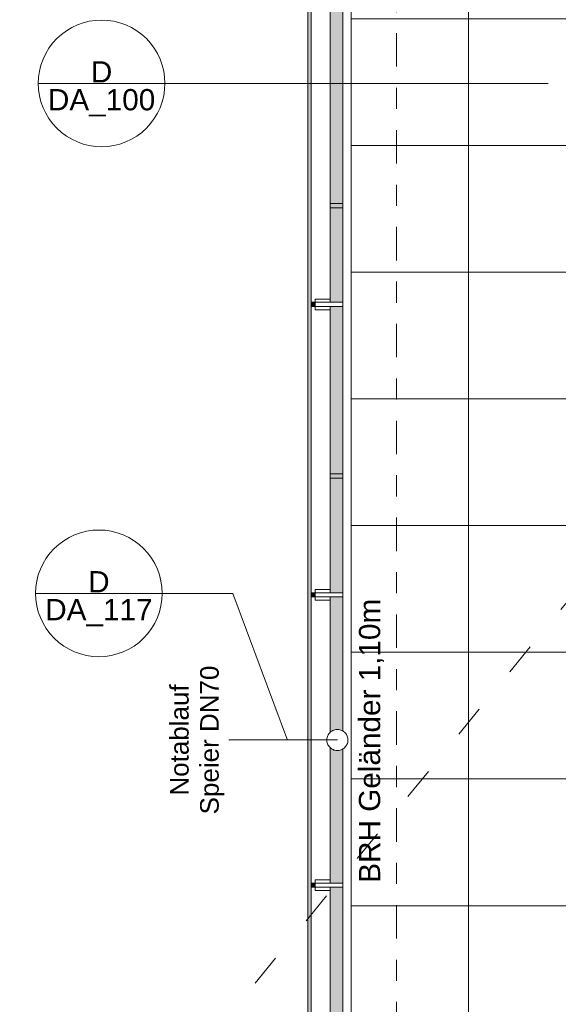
# Model space of a CAD drawing. Header units: metres. Extents: x -180 to 4, y -47 to 4.
# Tile 33 of 256: x -177.21 to -174.65, y -28.32 to -23.66. Entities that reach past the tile are written whole.
import ezdxf

# ---------------------------------------------------------------- set-up
doc = ezdxf.new("R2010")
doc.units = ezdxf.units.M
doc.header["$LTSCALE"] = 0.05
doc.header["$PDMODE"] = 1
doc.header["$PDSIZE"] = -2
doc.linetypes.add('ISO-03 Gestrichelt mit Abstand', pattern=[7.62, 3.048, -4.572])
doc.linetypes.add('Linienart-53', pattern=[5.291531, 3.175, -1.058062, 0.352704, -0.705764])
doc.layers.get('0').update_dxf_attribs({"lineweight": 25})
for name, color, linetype, lineweight, true_color in [('30 -34 Innenwände- 4 Türen_Fenster', 7, 'Continuous', 15, 0x9955ff), ('30 -36 Dächer- 3 Dachbeläge', 7, 'Continuous', 15, 0x9999ff), ('30 -36 Dächer- 4 Dachbekleidungen', 7, 'Continuous', 9, 0xccccff), ('70 -72 Beschriftung- 1 Beschriftung allgemein', 7, 'Continuous', 9, 0xff6633), ('70 -72 Beschriftung- 7 Detailverweise', 7, 'Continuous', 9, 0x00dd00), ('70 -76 Bemaßung- 2 Allgemein', 7, 'Continuous', 5, 0x6666cc)]:
    doc.layers.add(name, color=color, linetype=linetype, lineweight=lineweight, true_color=true_color)
for name, color, linetype, lineweight in [('40 -41 Abwasser_Wasser_Gas- 2 Wasser-1', 7, 'Continuous', 15), ('60- 61 allgemeine Ausstattung- 4 Terrassen', 7, 'Continuous', 9), ('70 -71 Achsen- 1 Gebäudeachsen', 7, 'Linienart-53', 18), ('Keine', 7, 'Continuous', 9)]:
    doc.layers.add(name, color=color, linetype=linetype, lineweight=lineweight)
doc.styles.add('Arial', font='arial.ttf')
doc.dimstyles.new('k+k_klein', dxfattribs={"dimtxt": 0.075516, "dimasz": 0.05302, "dimexe": 0.05, "dimexo": 0.15, "dimgap": 0.005, "dimtad": 1, "dimdec": 3, "dimtxsty": 'Arial', "dimblk": 'VW_SLASH-2', "dimblk1": 'VW_SLASH-2', "dimblk2": 'VW_SLASH-2', "dimcen": 0, "dimdle": 0.025, "dimadec": 3, "dimazin": 0, "dimtfac": 0.75, "dimtdec": 3, "dimtix": 1, "dimtmove": 0, "dimatfit": 0, "dimldrblk": 'VW_FILLEDARROW', "dimfxl": 0.1, "dimfxlon": 1, "dimfrac": 2, "dimtolj": 1, "dimarcsym": 0})

# ---------------------------------------------------------------- blocks, each defined once
blk = doc.blocks.new('Gruppe-77')
at = {"color": 255}
blk.add_wipeout([(-175.736, -24.552), (-175.806, -24.552), (-175.806, -24.532), (-175.736, -24.532)], dxfattribs=at).dxf.layer = '30 -36 Dächer- 4 Dachbekleidungen'
at = {"layer": '30 -36 Dächer- 3 Dachbeläge', "linetype": 'Continuous', "lineweight": 0, "transparency": 33554687}
blk.add_hatch(color=254, dxfattribs=at).paths.add_polyline_path([(-175.826, -24.552), (-175.806, -24.552), (-175.806, -24.532), (-175.826, -24.532)])
at = {"layer": '30 -36 Dächer- 3 Dachbeläge', "color": 254, "linetype": 'Continuous', "lineweight": 9, "true_color": 0xccccff, "transparency": 33554687, "flags": 128}
blk.add_lwpolyline([(-175.826, -24.552), (-175.806, -24.552), (-175.806, -24.532), (-175.826, -24.532)], dxfattribs=at)
at = {"layer": '30 -36 Dächer- 4 Dachbekleidungen', "flags": 128}
for points in [[(-175.736, -24.517), (-175.806, -24.517), (-175.806, -24.532)], [(-175.736, -24.552), (-175.806, -24.552), (-175.806, -24.532), (-175.736, -24.532)], [(-175.736, -24.567), (-175.806, -24.567), (-175.806, -24.552)]]:
    blk.add_lwpolyline(points, dxfattribs=at)
at = {"color": 255}
blk.add_wipeout([(-175.736, -24.552), (-175.676, -24.552), (-175.676, -24.532), (-175.736, -24.532)], dxfattribs=at).dxf.layer = '30 -36 Dächer- 4 Dachbekleidungen'
at = {"layer": '30 -36 Dächer- 4 Dachbekleidungen', "flags": 128}
blk.add_lwpolyline([(-175.736, -24.552), (-175.676, -24.552), (-175.676, -24.532), (-175.736, -24.532)], dxfattribs=at)
blk = doc.blocks.new('Gruppe-78')
at = {"color": 255}
blk.add_wipeout([(-175.736, -25.832), (-175.806, -25.832), (-175.806, -25.812), (-175.736, -25.812)], dxfattribs=at).dxf.layer = '30 -36 Dächer- 4 Dachbekleidungen'
at = {"layer": '30 -36 Dächer- 3 Dachbeläge', "linetype": 'Continuous', "lineweight": 0, "transparency": 33554687}
blk.add_hatch(color=254, dxfattribs=at).paths.add_polyline_path([(-175.826, -25.832), (-175.806, -25.832), (-175.806, -25.812), (-175.826, -25.812)])
at = {"layer": '30 -36 Dächer- 3 Dachbeläge', "color": 254, "linetype": 'Continuous', "lineweight": 9, "true_color": 0xccccff, "transparency": 33554687, "flags": 128}
blk.add_lwpolyline([(-175.826, -25.832), (-175.806, -25.832), (-175.806, -25.812), (-175.826, -25.812)], dxfattribs=at)
at = {"layer": '30 -36 Dächer- 4 Dachbekleidungen', "flags": 128}
for points in [[(-175.736, -25.797), (-175.806, -25.797), (-175.806, -25.812)], [(-175.736, -25.832), (-175.806, -25.832), (-175.806, -25.812), (-175.736, -25.812)], [(-175.736, -25.847), (-175.806, -25.847), (-175.806, -25.832)]]:
    blk.add_lwpolyline(points, dxfattribs=at)
at = {"color": 255}
blk.add_wipeout([(-175.736, -25.832), (-175.676, -25.832), (-175.676, -25.812), (-175.736, -25.812)], dxfattribs=at).dxf.layer = '30 -36 Dächer- 4 Dachbekleidungen'
at = {"layer": '30 -36 Dächer- 4 Dachbekleidungen', "flags": 128}
blk.add_lwpolyline([(-175.736, -25.832), (-175.676, -25.832), (-175.676, -25.812), (-175.736, -25.812)], dxfattribs=at)
blk = doc.blocks.new('Gruppe-79')
at = {"color": 255}
blk.add_wipeout([(-175.736, -27.112), (-175.806, -27.112), (-175.806, -27.092), (-175.736, -27.092)], dxfattribs=at).dxf.layer = '30 -36 Dächer- 4 Dachbekleidungen'
at = {"layer": '30 -36 Dächer- 3 Dachbeläge', "linetype": 'Continuous', "lineweight": 0, "transparency": 33554687}
blk.add_hatch(color=254, dxfattribs=at).paths.add_polyline_path([(-175.826, -27.112), (-175.806, -27.112), (-175.806, -27.092), (-175.826, -27.092)])
at = {"layer": '30 -36 Dächer- 3 Dachbeläge', "color": 254, "linetype": 'Continuous', "lineweight": 9, "true_color": 0xccccff, "transparency": 33554687, "flags": 128}
blk.add_lwpolyline([(-175.826, -27.112), (-175.806, -27.112), (-175.806, -27.092), (-175.826, -27.092)], dxfattribs=at)
at = {"layer": '30 -36 Dächer- 4 Dachbekleidungen', "flags": 128}
for points in [[(-175.736, -27.077), (-175.806, -27.077), (-175.806, -27.092)], [(-175.736, -27.112), (-175.806, -27.112), (-175.806, -27.092), (-175.736, -27.092)], [(-175.736, -27.127), (-175.806, -27.127), (-175.806, -27.112)]]:
    blk.add_lwpolyline(points, dxfattribs=at)
at = {"color": 255}
blk.add_wipeout([(-175.736, -27.112), (-175.676, -27.112), (-175.676, -27.092), (-175.736, -27.092)], dxfattribs=at).dxf.layer = '30 -36 Dächer- 4 Dachbekleidungen'
at = {"layer": '30 -36 Dächer- 4 Dachbekleidungen', "flags": 128}
blk.add_lwpolyline([(-175.736, -27.112), (-175.676, -27.112), (-175.676, -27.092), (-175.736, -27.092)], dxfattribs=at)
blk = doc.blocks.new('Gruppe-198')
at = {"layer": '70 -72 Beschriftung- 1 Beschriftung allgemein', "color": 7}
for name in ['Gruppe-77', 'Gruppe-78', 'Gruppe-79']:
    blk.add_blockref(name, (0, 0), dxfattribs=at)
blk = doc.blocks.new('Gruppe-787')
at = {"layer": '30 -34 Innenwände- 4 Türen_Fenster', "color": 7, "linetype": 'ISO-03 Gestrichelt mit Abstand', "lineweight": 15, "transparency": 33554636}
blk.add_line((-173.581, -25.157), (-179.6443, -32.565), dxfattribs=at)
blk = doc.blocks.new('Gruppe-810')
at = {"layer": '70 -72 Beschriftung- 1 Beschriftung allgemein', "linetype": 'Continuous', "lineweight": 0}
blk.add_hatch(color=30, dxfattribs=at).paths.add_polyline_path([(-176.2126, -27.0728), (-176.2156, -27.072), (-176.2126, -27.0712)])
at = {"layer": '70 -72 Beschriftung- 1 Beschriftung allgemein', "lineweight": 5, "flags": 128}
blk.add_lwpolyline([(-176.2126, -27.0728), (-176.2156, -27.072), (-176.2126, -27.0712)], close=True, dxfattribs=at)
at = {"layer": '70 -72 Beschriftung- 1 Beschriftung allgemein', "insert": (-176.4937, -27.072), "char_height": 0.088103, "attachment_point": 2, "rotation": 90, "line_spacing_factor": 0.969685, "style": 'Arial'}
blk.add_mtext('Notablauf\\PSpeier DN70', dxfattribs=at)
at = {"color": 255}
blk.add_wipeout([(-175.676, -27.0287), (-175.6719, -27.0314), (-175.668, -27.0344), (-175.6645, -27.0379), (-175.6613, -27.0416), (-175.6585, -27.0456), (-175.6562, -27.0499), (-175.6542, -27.0544), (-175.6527, -27.0591), (-175.6517, -27.0639), (-175.6511, -27.0688), (-175.651, -27.0737), (-175.6514, -27.0786), (-175.6523, -27.0834), (-175.6537, -27.0881), (-175.6555, -27.0927), (-175.6577, -27.097), (-175.6604, -27.1012), (-175.6634, -27.105), (-175.6668, -27.1085), (-175.6706, -27.1117), (-175.6746, -27.1145), (-175.6789, -27.1169), (-175.6834, -27.1188), (-175.6881, -27.1203), (-175.6929, -27.1214), (-175.6977, -27.1219), (-175.7026, -27.122), (-175.7075, -27.1216), (-175.7124, -27.1207), (-175.7171, -27.1194), (-175.7216, -27.1176), (-175.726, -27.1153), (-175.7301, -27.1127), (-175.734, -27.1096), (-175.7375, -27.1062), (-175.7407, -27.1025), (-175.7435, -27.0984), (-175.7458, -27.0942), (-175.7478, -27.0897), (-175.7493, -27.085), (-175.7503, -27.0802), (-175.7509, -27.0753), (-175.751, -27.0704), (-175.7506, -27.0655), (-175.7497, -27.0607), (-175.7483, -27.056), (-175.7465, -27.0514), (-175.7443, -27.047), (-175.7416, -27.0429), (-175.7386, -27.0391), (-175.7352, -27.0355), (-175.7314, -27.0324), (-175.7274, -27.0296), (-175.7231, -27.0272), (-175.7186, -27.0252), (-175.7139, -27.0237), (-175.7091, -27.0227), (-175.7043, -27.0221), (-175.6994, -27.0221), (-175.6945, -27.0225), (-175.6896, -27.0233), (-175.6849, -27.0247), (-175.6804, -27.0265)], dxfattribs=at).dxf.layer = '40 -41 Abwasser_Wasser_Gas- 2 Wasser-1'
at = {"layer": '40 -41 Abwasser_Wasser_Gas- 2 Wasser-1', "flags": 128}
blk.add_lwpolyline([(-175.676, -27.0287), (-175.6719, -27.0314), (-175.668, -27.0344), (-175.6645, -27.0379), (-175.6613, -27.0416), (-175.6585, -27.0456), (-175.6562, -27.0499), (-175.6542, -27.0544), (-175.6527, -27.0591), (-175.6517, -27.0639), (-175.6511, -27.0688), (-175.651, -27.0737), (-175.6514, -27.0786), (-175.6523, -27.0834), (-175.6537, -27.0881), (-175.6555, -27.0927), (-175.6577, -27.097), (-175.6604, -27.1012), (-175.6634, -27.105), (-175.6668, -27.1085), (-175.6706, -27.1117), (-175.6746, -27.1145), (-175.6789, -27.1169), (-175.6834, -27.1188), (-175.6881, -27.1203), (-175.6929, -27.1214), (-175.6977, -27.1219), (-175.7026, -27.122), (-175.7075, -27.1216), (-175.7124, -27.1207), (-175.7171, -27.1194), (-175.7216, -27.1176), (-175.726, -27.1153), (-175.7301, -27.1127), (-175.734, -27.1096), (-175.7375, -27.1062), (-175.7407, -27.1025), (-175.7435, -27.0984), (-175.7458, -27.0942), (-175.7478, -27.0897), (-175.7493, -27.085), (-175.7503, -27.0802), (-175.7509, -27.0753), (-175.751, -27.0704), (-175.7506, -27.0655), (-175.7497, -27.0607), (-175.7483, -27.056), (-175.7465, -27.0514), (-175.7443, -27.047), (-175.7416, -27.0429), (-175.7386, -27.0391), (-175.7352, -27.0355), (-175.7314, -27.0324), (-175.7274, -27.0296), (-175.7231, -27.0272), (-175.7186, -27.0252), (-175.7139, -27.0237), (-175.7091, -27.0227), (-175.7043, -27.0221), (-175.6994, -27.0221), (-175.6945, -27.0225), (-175.6896, -27.0233), (-175.6849, -27.0247), (-175.6804, -27.0265)], close=True, dxfattribs=at)
at = {"layer": '70 -72 Beschriftung- 1 Beschriftung allgemein'}
blk.add_line((-175.701, -27.072), (-176.2156, -27.072), dxfattribs=at)
blk = doc.blocks.new('Gruppe-826')
at = {"layer": '70 -72 Beschriftung- 7 Detailverweise'}
blk.add_line((-0.335, 0), (-0.935, 0), dxfattribs=at)
at = {"layer": '70 -72 Beschriftung- 7 Detailverweise', "flags": 128}
blk.add_lwpolyline([(-0.335, 0), (-0.3364, -0.0294), (-0.3408, -0.0585), (-0.3479, -0.0871), (-0.3578, -0.1148), (-0.3704, -0.1414), (-0.3856, -0.1667), (-0.4031, -0.1903), (-0.4229, -0.2121), (-0.4447, -0.2319), (-0.4683, -0.2494), (-0.4936, -0.2646), (-0.5202, -0.2772), (-0.5479, -0.2871), (-0.5765, -0.2942), (-0.6056, -0.2986), (-0.635, -0.3), (-0.6644, -0.2986), (-0.6935, -0.2942), (-0.7221, -0.2871), (-0.7498, -0.2772), (-0.7764, -0.2646), (-0.8017, -0.2494), (-0.8253, -0.2319), (-0.8471, -0.2121), (-0.8669, -0.1903), (-0.8844, -0.1667), (-0.8996, -0.1414), (-0.9122, -0.1148), (-0.9221, -0.0871), (-0.9292, -0.0585), (-0.9336, -0.0294), (-0.935, 0), (-0.9336, 0.0294), (-0.9292, 0.0585), (-0.9221, 0.0871), (-0.9122, 0.1148), (-0.8996, 0.1414), (-0.8844, 0.1667), (-0.8669, 0.1903), (-0.8471, 0.2121), (-0.8253, 0.2319), (-0.8017, 0.2494), (-0.7764, 0.2646), (-0.7498, 0.2772), (-0.7221, 0.2871), (-0.6935, 0.2942), (-0.6644, 0.2986), (-0.635, 0.3), (-0.6056, 0.2986), (-0.5765, 0.2942), (-0.5479, 0.2871), (-0.5202, 0.2772), (-0.4936, 0.2646), (-0.4683, 0.2494), (-0.4447, 0.2319), (-0.4229, 0.2121), (-0.4031, 0.1903), (-0.3856, 0.1667), (-0.3704, 0.1414), (-0.3578, 0.1148), (-0.3479, 0.0871), (-0.3408, 0.0585), (-0.3364, 0.0294)], close=True, dxfattribs=at)
at = {"layer": '70 -72 Beschriftung- 7 Detailverweise'}
blk.add_point((-0.635, 0), dxfattribs=at)
at = {"layer": '70 -72 Beschriftung- 7 Detailverweise', "line_spacing_factor": 0.96878, "style": 'Arial'}
for s, insert, char_height, attachment_point in [('D', (-0.635, 0.0046), 0.1007, 8), ('DA_100', (-0.635, -0.0267), 0.10069, 2)]:
    blk.add_mtext(s, dxfattribs=dict(at, insert=insert, char_height=char_height, attachment_point=attachment_point))
blk = doc.blocks.new('Referenzmarkierung-26')
at = {"layer": '70 -72 Beschriftung- 7 Detailverweise', "transparency": 33554687}
for q in [(-0.635, 0), (1.4805, 0)]:
    blk.add_line((0, 0), q, dxfattribs=at)
at = {"layer": '70 -72 Beschriftung- 7 Detailverweise', "color": 7, "transparency": 33554687}
blk.add_blockref('Gruppe-826', (0, 0), dxfattribs=at)
blk = doc.blocks.new('Gruppe-883')
at = {"layer": '70 -72 Beschriftung- 7 Detailverweise'}
blk.add_line((-0.335, 0), (-0.935, 0), dxfattribs=at)
at = {"layer": '70 -72 Beschriftung- 7 Detailverweise', "flags": 128}
blk.add_lwpolyline([(-0.335, 0), (-0.3364, -0.0294), (-0.3408, -0.0585), (-0.3479, -0.0871), (-0.3578, -0.1148), (-0.3704, -0.1414), (-0.3856, -0.1667), (-0.4031, -0.1903), (-0.4229, -0.2121), (-0.4447, -0.2319), (-0.4683, -0.2494), (-0.4936, -0.2646), (-0.5202, -0.2772), (-0.5479, -0.2871), (-0.5765, -0.2942), (-0.6056, -0.2986), (-0.635, -0.3), (-0.6644, -0.2986), (-0.6935, -0.2942), (-0.7221, -0.2871), (-0.7498, -0.2772), (-0.7764, -0.2646), (-0.8017, -0.2494), (-0.8253, -0.2319), (-0.8471, -0.2121), (-0.8669, -0.1903), (-0.8844, -0.1667), (-0.8996, -0.1414), (-0.9122, -0.1148), (-0.9221, -0.0871), (-0.9292, -0.0585), (-0.9336, -0.0294), (-0.935, 0), (-0.9336, 0.0294), (-0.9292, 0.0585), (-0.9221, 0.0871), (-0.9122, 0.1148), (-0.8996, 0.1414), (-0.8844, 0.1667), (-0.8669, 0.1903), (-0.8471, 0.2121), (-0.8253, 0.2319), (-0.8017, 0.2494), (-0.7764, 0.2646), (-0.7498, 0.2772), (-0.7221, 0.2871), (-0.6935, 0.2942), (-0.6644, 0.2986), (-0.635, 0.3), (-0.6056, 0.2986), (-0.5765, 0.2942), (-0.5479, 0.2871), (-0.5202, 0.2772), (-0.4936, 0.2646), (-0.4683, 0.2494), (-0.4447, 0.2319), (-0.4229, 0.2121), (-0.4031, 0.1903), (-0.3856, 0.1667), (-0.3704, 0.1414), (-0.3578, 0.1148), (-0.3479, 0.0871), (-0.3408, 0.0585), (-0.3364, 0.0294)], close=True, dxfattribs=at)
at = {"layer": '70 -72 Beschriftung- 7 Detailverweise'}
blk.add_point((-0.635, 0), dxfattribs=at)
at = {"layer": '70 -72 Beschriftung- 7 Detailverweise', "line_spacing_factor": 0.96878, "style": 'Arial'}
for s, insert, char_height, attachment_point in [('D', (-0.635, 0.0046), 0.1007, 8), ('DA_117', (-0.635, -0.0267), 0.10069, 2)]:
    blk.add_mtext(s, dxfattribs=dict(at, insert=insert, char_height=char_height, attachment_point=attachment_point))
blk = doc.blocks.new('Referenzmarkierung-83')
at = {"layer": '70 -72 Beschriftung- 7 Detailverweise', "transparency": 33554687}
for q in [(-0.635, 0), (0.259, -0.6956)]:
    blk.add_line((0, 0), q, dxfattribs=at)
at = {"layer": '70 -72 Beschriftung- 7 Detailverweise', "color": 7, "transparency": 33554687}
blk.add_blockref('Gruppe-883', (0, 0), dxfattribs=at)
blk = doc.blocks.new('Gruppe-912')
at = {"layer": '70 -72 Beschriftung- 1 Beschriftung allgemein', "insert": (-175.599, -27.748), "char_height": 0.100689, "attachment_point": 1, "rotation": 90, "line_spacing_factor": 0.970891, "style": 'Arial'}
blk.add_mtext('BRH Geländer 1,10m', dxfattribs=at)
blk = doc.blocks.new('VW_SLASH-2')
at = {"color": 0, "linetype": 'ByBlock', "lineweight": -2, "transparency": 16777216}
blk.add_line((0.472, 0), (-1, 0), dxfattribs=at)
at = {"color": 0, "lineweight": 5, "transparency": 16777216, "flags": 128}
blk.add_lwpolyline([(0.5, 0.5), (-0.5, -0.5)], dxfattribs=at)
blk = doc.blocks.new('*D1099')
at = {"layer": '70 -76 Bemaßung- 2 Allgemein', "color": 0, "lineweight": -2}
for p, q in [((-175.421, -20.2768), (-175.421, -20.1268)), ((-174.281, -20.2768), (-174.281, -20.1268)), ((-174.334, -20.1768), (-175.368, -20.1768))]:
    blk.add_line(p, q, dxfattribs=at)
at = {"layer": 'Defpoints', "color": 0}
for p in [(-175.421, -20.1768), (-175.421, -25.8163), (-174.281, -25.857)]:
    blk.add_point(p, dxfattribs=at)
at = {"layer": '70 -76 Bemaßung- 2 Allgemein', "color": 0, "lineweight": -2, "xscale": 0.05302001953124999, "yscale": 0.05302001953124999, "zscale": 0.05302001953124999, "rotation": 180}
blk.add_blockref('VW_SLASH-2', (-175.421, -20.1768), dxfattribs=at)
at = {"layer": '70 -76 Bemaßung- 2 Allgemein', "color": 0, "lineweight": -2, "xscale": 0.05302001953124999, "yscale": 0.05302001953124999, "zscale": 0.05302001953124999}
blk.add_blockref('VW_SLASH-2', (-174.281, -20.1768), dxfattribs=at)
at = {"layer": '70 -76 Bemaßung- 2 Allgemein', "color": 0, "insert": (-174.851, -20.1114), "char_height": 0.10069, "attachment_point": 5, "style": 'Arial'}
blk.add_mtext('\\A1;1,14', dxfattribs=at)
blk = doc.blocks.new('VW_FILLEDARROW')
at = {"linetype": 'Continuous', "lineweight": 0, "transparency": 16777216}
blk.add_hatch(color=0, dxfattribs=at).paths.add_polyline_path([(-2.829, 0.758), (0, 0), (-2.829, -0.758)])
at = {"color": 0, "lineweight": 5, "transparency": 16777216, "flags": 128}
blk.add_lwpolyline([(-2.829, 0.758), (0, 0), (-2.829, -0.758)], close=True, dxfattribs=at)
blk = doc.blocks.new('Gruppe-1031')
at = {"color": 255}
blk.add_wipeout([(-175.736, -27.7495), (-175.806, -27.7495), (-175.806, -27.7695), (-175.736, -27.7695)], dxfattribs=at).dxf.layer = '30 -36 Dächer- 4 Dachbekleidungen'
at = {"layer": '30 -36 Dächer- 3 Dachbeläge', "linetype": 'Continuous', "lineweight": 0, "transparency": 33554687}
blk.add_hatch(color=254, dxfattribs=at).paths.add_polyline_path([(-175.826, -27.7495), (-175.806, -27.7495), (-175.806, -27.7695), (-175.826, -27.7695)])
at = {"layer": '30 -36 Dächer- 3 Dachbeläge', "color": 254, "linetype": 'Continuous', "lineweight": 9, "true_color": 0xccccff, "transparency": 33554687, "flags": 128}
blk.add_lwpolyline([(-175.826, -27.7495), (-175.806, -27.7495), (-175.806, -27.7695), (-175.826, -27.7695)], dxfattribs=at)
at = {"layer": '30 -36 Dächer- 4 Dachbekleidungen', "flags": 128}
for points in [[(-175.736, -27.7345), (-175.806, -27.7345), (-175.806, -27.7495)], [(-175.736, -27.7495), (-175.806, -27.7495), (-175.806, -27.7695), (-175.736, -27.7695)], [(-175.736, -27.7845), (-175.806, -27.7845), (-175.806, -27.7695)]]:
    blk.add_lwpolyline(points, dxfattribs=at)
at = {"color": 255}
blk.add_wipeout([(-175.736, -27.7495), (-175.676, -27.7495), (-175.676, -27.7695), (-175.736, -27.7695)], dxfattribs=at).dxf.layer = '30 -36 Dächer- 4 Dachbekleidungen'
at = {"layer": '30 -36 Dächer- 4 Dachbekleidungen', "flags": 128}
blk.add_lwpolyline([(-175.736, -27.7495), (-175.676, -27.7495), (-175.676, -27.7695), (-175.736, -27.7695)], dxfattribs=at)
blk = doc.blocks.new('Gruppe-1032')
at = {"color": 255}
blk.add_wipeout([(-175.736, -26.3745), (-175.806, -26.3745), (-175.806, -26.3945), (-175.736, -26.3945)], dxfattribs=at).dxf.layer = '30 -36 Dächer- 4 Dachbekleidungen'
at = {"layer": '30 -36 Dächer- 3 Dachbeläge', "linetype": 'Continuous', "lineweight": 0, "transparency": 33554687}
blk.add_hatch(color=254, dxfattribs=at).paths.add_polyline_path([(-175.826, -26.3745), (-175.806, -26.3745), (-175.806, -26.3945), (-175.826, -26.3945)])
at = {"layer": '30 -36 Dächer- 3 Dachbeläge', "color": 254, "linetype": 'Continuous', "lineweight": 9, "true_color": 0xccccff, "transparency": 33554687, "flags": 128}
blk.add_lwpolyline([(-175.826, -26.3745), (-175.806, -26.3745), (-175.806, -26.3945), (-175.826, -26.3945)], dxfattribs=at)
at = {"layer": '30 -36 Dächer- 4 Dachbekleidungen', "flags": 128}
for points in [[(-175.736, -26.3595), (-175.806, -26.3595), (-175.806, -26.3745)], [(-175.736, -26.3745), (-175.806, -26.3745), (-175.806, -26.3945), (-175.736, -26.3945)], [(-175.736, -26.4095), (-175.806, -26.4095), (-175.806, -26.3945)]]:
    blk.add_lwpolyline(points, dxfattribs=at)
at = {"color": 255}
blk.add_wipeout([(-175.736, -26.3745), (-175.676, -26.3745), (-175.676, -26.3945), (-175.736, -26.3945)], dxfattribs=at).dxf.layer = '30 -36 Dächer- 4 Dachbekleidungen'
at = {"layer": '30 -36 Dächer- 4 Dachbekleidungen', "flags": 128}
blk.add_lwpolyline([(-175.736, -26.3745), (-175.676, -26.3745), (-175.676, -26.3945), (-175.736, -26.3945)], dxfattribs=at)
blk = doc.blocks.new('Gruppe-1033')
at = {"color": 255}
blk.add_wipeout([(-175.736, -24.9995), (-175.806, -24.9995), (-175.806, -25.0195), (-175.736, -25.0195)], dxfattribs=at).dxf.layer = '30 -36 Dächer- 4 Dachbekleidungen'
at = {"layer": '30 -36 Dächer- 3 Dachbeläge', "linetype": 'Continuous', "lineweight": 0, "transparency": 33554687}
blk.add_hatch(color=254, dxfattribs=at).paths.add_polyline_path([(-175.826, -24.9995), (-175.806, -24.9995), (-175.806, -25.0195), (-175.826, -25.0195)])
at = {"layer": '30 -36 Dächer- 3 Dachbeläge', "color": 254, "linetype": 'Continuous', "lineweight": 9, "true_color": 0xccccff, "transparency": 33554687, "flags": 128}
blk.add_lwpolyline([(-175.826, -24.9995), (-175.806, -24.9995), (-175.806, -25.0195), (-175.826, -25.0195)], dxfattribs=at)
at = {"layer": '30 -36 Dächer- 4 Dachbekleidungen', "flags": 128}
for points in [[(-175.736, -24.9845), (-175.806, -24.9845), (-175.806, -24.9995)], [(-175.736, -24.9995), (-175.806, -24.9995), (-175.806, -25.0195), (-175.736, -25.0195)], [(-175.736, -25.0345), (-175.806, -25.0345), (-175.806, -25.0195)]]:
    blk.add_lwpolyline(points, dxfattribs=at)
at = {"color": 255}
blk.add_wipeout([(-175.736, -24.9995), (-175.676, -24.9995), (-175.676, -25.0195), (-175.736, -25.0195)], dxfattribs=at).dxf.layer = '30 -36 Dächer- 4 Dachbekleidungen'
at = {"layer": '30 -36 Dächer- 4 Dachbekleidungen', "flags": 128}
blk.add_lwpolyline([(-175.736, -24.9995), (-175.676, -24.9995), (-175.676, -25.0195), (-175.736, -25.0195)], dxfattribs=at)
blk = doc.blocks.new('_Achsen (3D)')
at = {"layer": '70 -71 Achsen- 1 Gebäudeachsen', "transparency": 33554687}
blk.add_line((-175.421, 3.8), (-175.421, -46.172), dxfattribs=at)
blk = doc.blocks.new('Gruppe-1384')
at = {"layer": '30 -36 Dächer- 3 Dachbeläge', "linetype": 'Continuous', "lineweight": 0}
blk.add_hatch(color=254, dxfattribs=at).paths.add_polyline_path([(-175.84099996, -12.11704198), (-175.84099996, -31.61704198), (-163.52826764, -31.61704198), (-163.52826764, -31.45204198), (-175.67599996, -31.45204198), (-175.67599996, -12.11704198)])
at = {"layer": '60- 61 allgemeine Ausstattung- 4 Terrassen', "linetype": 'Continuous', "lineweight": 9, "transparency": 33554534}
h = blk.add_hatch(dxfattribs=at)
h.set_pattern_fill('Platte 60_60 SRF-1', style=0, pattern_type=2)
h.set_pattern_definition([(90, (-168.481, -14.65704), (-0.6, 7e-17), []), (0, (-168.481, -14.65704), (0, 0.6), [])])
h.paths.add_polyline_path([(-175.67599996, -12.29404198), (-160.12099996, -12.29404198), (-160.12099996, -31.45204198), (-175.67599996, -31.45204198)])
at = {"layer": '30 -36 Dächer- 3 Dachbeläge', "flags": 128}
blk.add_lwpolyline([(-175.84099996, -12.11704198), (-175.84099996, -31.61704198), (-163.52826764, -31.61704198), (-163.52826764, -31.45204198), (-175.67599996, -31.45204198), (-175.67599996, -12.11704198)], close=True, dxfattribs=at)
at = {"layer": '60- 61 allgemeine Ausstattung- 4 Terrassen', "color": 252, "linetype": 'Continuous', "lineweight": 9, "true_color": 0x888888, "flags": 128}
blk.add_lwpolyline([(-175.67599996, -12.29404198), (-160.12099996, -12.29404198), (-160.12099996, -31.45204198), (-175.67599996, -31.45204198)], close=True, dxfattribs=at)
at = {"layer": '70 -72 Beschriftung- 7 Detailverweise'}
for p, q in [((-176.51799996, -23.96312308), (-177.11799996, -23.96312308)), ((-176.53080921, -26.37766173), (-177.13080921, -26.37766173))]:
    blk.add_line(p, q, dxfattribs=at)
at = {"layer": '70 -72 Beschriftung- 7 Detailverweise', "transparency": 33554687}
for p, q in [((-176.18299996, -23.96312308), (-176.81799996, -23.96312308)), ((-176.19580921, -26.37766173), (-176.83080921, -26.37766173))]:
    blk.add_line(p, q, dxfattribs=at)
at = {"layer": '70 -72 Beschriftung- 7 Detailverweise', "flags": 128}
for points in [[(-176.51799996, -23.96312308), (-176.51944455, -23.99252823), (-176.52376438, -24.02165018), (-176.53091786, -24.05020849), (-176.54083611, -24.07792811), (-176.55342359, -24.10454211), (-176.56855908, -24.12979415), (-176.58609683, -24.15344107), (-176.60586793, -24.17525512), (-176.62768198, -24.19502622), (-176.65132889, -24.21256397), (-176.67658094, -24.22769946), (-176.70319494, -24.24028694), (-176.73091456, -24.25020518), (-176.75947287, -24.25735867), (-176.78859482, -24.2616785), (-176.81799996, -24.26312308), (-176.84740511, -24.2616785), (-176.87652706, -24.25735867), (-176.90508537, -24.25020518), (-176.93280499, -24.24028694), (-176.95941899, -24.22769946), (-176.98467103, -24.21256397), (-177.00831795, -24.19502622), (-177.030132, -24.17525512), (-177.0499031, -24.15344107), (-177.06744085, -24.12979415), (-177.08257634, -24.10454211), (-177.09516382, -24.07792811), (-177.10508207, -24.05020849), (-177.11223555, -24.02165018), (-177.11655538, -23.99252823), (-177.11799996, -23.96312308), (-177.11655538, -23.93371794), (-177.11223555, -23.90459599), (-177.10508207, -23.87603768), (-177.09516382, -23.84831805), (-177.08257634, -23.82170406), (-177.06744085, -23.79645201), (-177.0499031, -23.7728051), (-177.030132, -23.75099105), (-177.00831795, -23.73121995), (-176.98467103, -23.7136822), (-176.95941899, -23.6985467), (-176.93280499, -23.68595922), (-176.90508537, -23.67604098), (-176.87652706, -23.6688875), (-176.84740511, -23.66456767), (-176.81799996, -23.66312308), (-176.78859482, -23.66456767), (-176.75947287, -23.6688875), (-176.73091456, -23.67604098), (-176.70319494, -23.68595922), (-176.67658094, -23.6985467), (-176.65132889, -23.7136822), (-176.62768198, -23.73121995), (-176.60586793, -23.75099105), (-176.58609683, -23.7728051), (-176.56855908, -23.79645201), (-176.55342359, -23.82170406), (-176.54083611, -23.84831805), (-176.53091786, -23.87603768), (-176.52376438, -23.90459599), (-176.51944455, -23.93371794)], [(-176.53080921, -26.37766173), (-176.5322538, -26.40706687), (-176.53657363, -26.43618883), (-176.54372711, -26.46474713), (-176.55364535, -26.49246676), (-176.56623283, -26.51908075), (-176.58136833, -26.5443328), (-176.59890608, -26.56797971), (-176.61867718, -26.58979376), (-176.64049123, -26.60956486), (-176.66413814, -26.62710261), (-176.68939019, -26.64223811), (-176.71600418, -26.65482559), (-176.74372381, -26.66474383), (-176.77228212, -26.67189731), (-176.80140407, -26.67621715), (-176.83080921, -26.67766173), (-176.86021436, -26.67621715), (-176.88933631, -26.67189731), (-176.91789462, -26.66474383), (-176.94561424, -26.65482559), (-176.97222823, -26.64223811), (-176.99748028, -26.62710261), (-177.0211272, -26.60956486), (-177.04294125, -26.58979376), (-177.06271235, -26.56797971), (-177.0802501, -26.5443328), (-177.09538559, -26.51908075), (-177.10797307, -26.49246676), (-177.11789131, -26.46474713), (-177.1250448, -26.43618883), (-177.12936463, -26.40706687), (-177.13080921, -26.37766173), (-177.12936463, -26.34825659), (-177.1250448, -26.31913463), (-177.11789131, -26.29057633), (-177.10797307, -26.2628567), (-177.09538559, -26.23624271), (-177.0802501, -26.21099066), (-177.06271235, -26.18734374), (-177.04294125, -26.16552969), (-177.0211272, -26.14575859), (-176.99748028, -26.12822084), (-176.97222823, -26.11308535), (-176.94561424, -26.10049787), (-176.91789462, -26.09057963), (-176.88933631, -26.08342614), (-176.86021436, -26.07910631), (-176.83080921, -26.07766173), (-176.80140407, -26.07910631), (-176.77228212, -26.08342614), (-176.74372381, -26.09057963), (-176.71600418, -26.10049787), (-176.68939019, -26.11308535), (-176.66413814, -26.12822084), (-176.64049123, -26.14575859), (-176.61867718, -26.16552969), (-176.59890608, -26.18734374), (-176.58136833, -26.21099066), (-176.56623283, -26.23624271), (-176.55364535, -26.2628567), (-176.54372711, -26.29057633), (-176.53657363, -26.31913463), (-176.5322538, -26.34825659)]]:
    blk.add_lwpolyline(points, close=True, dxfattribs=at)
at = {"layer": '70 -72 Beschriftung- 7 Detailverweise'}
for p in [(-176.81799996, -23.96312308), (-176.83080921, -26.37766173)]:
    blk.add_point(p, dxfattribs=at)
at = {"layer": '70 -72 Beschriftung- 7 Detailverweise', "line_spacing_factor": 0.96878, "style": 'Arial'}
for s, insert, char_height, attachment_point in [('D', (-176.81799996, -23.95853697), 0.10068866, 8), ('DA_100', (-176.81799996, -23.9897872), 0.100688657, 2), ('D', (-176.83080921, -26.37307562), 0.10068866, 8), ('DA_117', (-176.83080921, -26.40432585), 0.100688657, 2)]:
    blk.add_mtext(s, dxfattribs=dict(at, insert=insert, char_height=char_height, attachment_point=attachment_point))
at = {"color": 255}
blk.add_wipeout([(-163.48826764, -31.41204198), (-175.63599996, -31.41204198), (-175.63599996, -12.11704198), (-175.67599996, -12.11704198), (-175.67599996, -31.45204198), (-163.48826764, -31.45204198)], dxfattribs=at).dxf.layer = '30 -36 Dächer- 4 Dachbekleidungen'
at = {"layer": '30 -36 Dächer- 4 Dachbekleidungen', "flags": 128}
blk.add_lwpolyline([(-163.48826764, -31.41204198), (-175.63599996, -31.41204198), (-175.63599996, -12.11704198), (-175.67599996, -12.11704198), (-175.67599996, -31.45204198), (-163.48826764, -31.45204198)], close=True, dxfattribs=at)
at = {"color": 255}
blk.add_wipeout([(-175.82599996, -12.11704198), (-175.82599996, -31.60204198), (-163.58826764, -31.60204198), (-163.58826764, -31.51204198), (-175.73599996, -31.51204198), (-175.73599996, -12.11704198)], dxfattribs=at).dxf.layer = '30 -36 Dächer- 4 Dachbekleidungen'
at = {"layer": '30 -36 Dächer- 4 Dachbekleidungen', "flags": 128}
blk.add_lwpolyline([(-175.82599996, -12.11704198), (-175.82599996, -31.60204198), (-163.58826764, -31.60204198), (-163.58826764, -31.51204198), (-175.73599996, -31.51204198), (-175.73599996, -12.11704198)], close=True, dxfattribs=at)
at = {"layer": '70 -72 Beschriftung- 7 Detailverweise', "transparency": 33554687}
blk.add_line((-176.18299996, -23.96312308), (-174.70247447, -23.96312308), dxfattribs=at)
at = {"layer": '60- 61 allgemeine Ausstattung- 4 Terrassen', "color": 7, "transparency": 33554687}
blk.add_blockref('Gruppe-787', (0, 0), dxfattribs=at)
at = {"layer": '70 -72 Beschriftung- 1 Beschriftung allgemein', "color": 7}
blk.add_blockref('Gruppe-912', (0, 0), dxfattribs=at)
at = {"layer": '70 -72 Beschriftung- 7 Detailverweise'}
blk.add_blockref('Referenzmarkierung-26', (-176.18299996, -23.96312308), dxfattribs=at)
at = {"layer": '70 -76 Bemaßung- 2 Allgemein'}
dim = blk.add_linear_dim(base=(-175.42099996, -20.17682231), p1=(-174.28099996, -25.85704198), p2=(-175.42099996, -25.81627892), text='1,14', dimstyle='k+k_klein', override={"dimtxt": 0.100689, "dimgap": 0.005, "dimdec": 8, "dimpost": '<>', "dimtxsty": 'Arial', "dimtmove": 2}, dxfattribs=at)
dim.commit()
dim.dimension.update_dxf_attribs({"geometry": '*D1099', "text_midpoint": (-174.85099996, -20.11135877)})
at = {"layer": '40 -41 Abwasser_Wasser_Gas- 2 Wasser-1', "color": 7}
blk.add_blockref('Gruppe-810', (0, 0), dxfattribs=at)
at = {"layer": '70 -72 Beschriftung- 1 Beschriftung allgemein', "color": 7}
for name in ['Gruppe-1033', 'Gruppe-1032', 'Gruppe-1031']:
    blk.add_blockref(name, (0, 0), dxfattribs=at)
at = {"layer": '70 -72 Beschriftung- 7 Detailverweise', "transparency": 33554687}
blk.add_line((-176.19580921, -26.37766173), (-175.93682651, -27.07329064), dxfattribs=at)
at = {"layer": '70 -72 Beschriftung- 7 Detailverweise'}
blk.add_blockref('Referenzmarkierung-83', (-176.19580921, -26.37766173), dxfattribs=at)
blk = doc.blocks.new('_Dach_2D (2D)')
at = {"layer": '70 -72 Beschriftung- 1 Beschriftung allgemein', "color": 7}
blk.add_blockref('Gruppe-198', (0, 0), dxfattribs=at)
at = {"layer": '60- 61 allgemeine Ausstattung- 4 Terrassen', "color": 7}
blk.add_blockref('Gruppe-1384', (0, 0), dxfattribs=at)

msp = doc.modelspace()

# ---------------------------------------------------------------- block references
at = {"layer": 'Keine', "color": 1}
msp.add_blockref('_Dach_2D (2D)', (0, 0), dxfattribs=at)

# ---------------------------------------------------------------- next in the draw order: block references
msp.add_blockref('_Achsen (3D)', (0, 0), dxfattribs=at)

doc.saveas('drawing.dxf')
